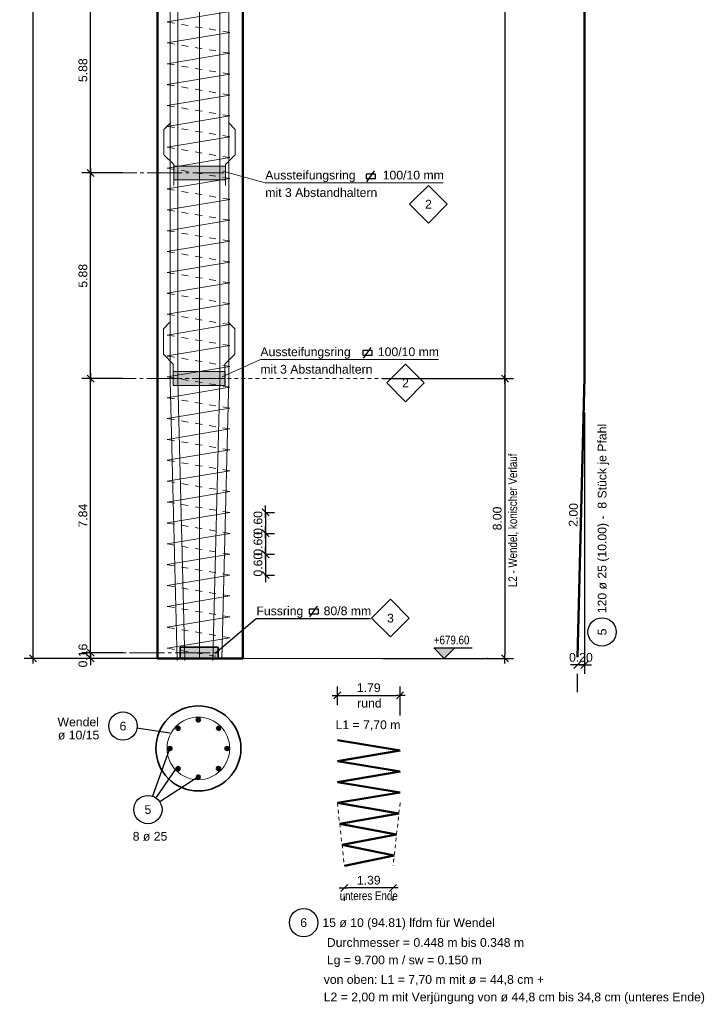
# Model space of a CAD drawing. Header units: metres. Extents: x 1 to 134, y 1 to 59.
# Tile 5 of 8: x 72 to 91, y 1 to 29. Entities that reach past the tile are written whole.
import ezdxf

# ---------------------------------------------------------------- set-up
doc = ezdxf.new("R2010")
doc.units = ezdxf.units.M
for name, pattern in [('ACHSE3', [1.25, 1, -0.1, 0.05, -0.1]), ('DURCHG', [0]), ('GESTR1', [0.4, 0.2, -0.2]), ('GESTR3', [0.2, 0.1, -0.1]), ('PUNKTE', [0.15, 0.05, -0.1])]:
    doc.linetypes.add(name, pattern=pattern)
for name, color, linetype in [('BEWAUS', 7, 'Continuous'), ('FORMST', 7, 'Continuous'), ('GEOMETRIE', 7, 'Continuous'), ('HILFPU', 7, 'Continuous'), ('MAKET', 7, 'Continuous'), ('SCHRAFF', 7, 'Continuous'), ('STPOS', 7, 'Continuous'), ('TEXTE', 7, 'Continuous')]:
    doc.layers.add(name, color=color, linetype=linetype)
doc.styles.add('Arial', font='arial.ttf')
doc.dimstyles.new('ISBSTRICH4E', dxfattribs={"dimtxt": 0.25, "dimasz": 0.1, "dimexe": 0.25, "dimexo": 1, "dimgap": 0.09, "dimtad": 1, "dimzin": 0, "dimdsep": 46, "dimtxsty": 'Arial', "dimblk": 'ID4', "dimblk1": 'ID4', "dimblk2": 'ID4', "dimsah": 1, "dimcen": 0.09, "dimdle": 0.15, "dimclrd": 7, "dimclre": 7, "dimclrt": 7, "dimazin": 0, "dimtfac": 1, "dimtdec": 4, "dimtix": 1, "dimtmove": 2, "dimatfit": 3, "dimfxl": 1, "dimtvp": 0.004, "dimtolj": 1, "dimtzin": 0, "dimarcsym": 0})

# ---------------------------------------------------------------- blocks, each defined once
blk = doc.blocks.new('ID4')
at = {"color": 7, "linetype": 'DURCHG', "lineweight": 25}
for p, q in [((-1, -1), (1, 1)), ((1.5, 0), (-1, 0))]:
    blk.add_line(p, q, dxfattribs=at)
blk = doc.blocks.new('*D37')
at = {"layer": 'Defpoints', "color": 0}
for p in [(72.001, 50.608), (77.995, 50.608), (77.995, 10.608)]:
    blk.add_point(p, dxfattribs=at)
at = {"layer": 'MAKET', "color": 7, "lineweight": -2}
for p, q in [((76.995, 50.608), (71.751, 50.608)), ((72.001, 10.708), (72.001, 50.508)), ((76.995, 10.608), (71.751, 10.608))]:
    blk.add_line(p, q, dxfattribs=at)
at = {"layer": 'MAKET', "color": 7, "lineweight": -2, "xscale": 0.1, "yscale": 0.1, "zscale": 0.1}
for p, rotation in [((72.001, 50.608), 90), ((72.001, 10.608), 270)]:
    blk.add_blockref('ID4', p, dxfattribs=dict(at, rotation=rotation))
at = {"layer": 'MAKET', "color": 7, "insert": (71.783, 30.608), "char_height": 0.25, "attachment_point": 5, "rotation": 90, "style": 'Arial'}
blk.add_mtext('\\A1;40.00', dxfattribs=at)
blk = doc.blocks.new('*D41')
at = {"layer": 'Defpoints', "color": 0}
for p in [(87.764, 18.637), (87.564, 10.637), (87.564, 10.418)]:
    blk.add_point(p, dxfattribs=at)
at = {"layer": 'MAKET', "color": 7, "lineweight": -2}
for p, q in [((87.764, 17.637), (87.764, 10.168)), ((87.464, 10.418), (87.364, 10.418)), ((87.764, 10.418), (87.564, 10.418)), ((87.564, 9.637), (87.564, 10.168)), ((87.864, 10.418), (87.964, 10.418))]:
    blk.add_line(p, q, dxfattribs=at)
at = {"layer": 'MAKET', "color": 7, "lineweight": -2, "xscale": 0.1, "yscale": 0.1, "zscale": 0.1}
blk.add_blockref('ID4', (87.564, 10.418), dxfattribs=at)
at = {"layer": 'MAKET', "color": 7, "lineweight": -2, "xscale": 0.1, "yscale": 0.1, "zscale": 0.1, "rotation": 180}
blk.add_blockref('ID4', (87.764, 10.418), dxfattribs=at)
at = {"layer": 'MAKET', "color": 7, "insert": (87.664, 10.635), "char_height": 0.25, "attachment_point": 5, "style": 'Arial'}
blk.add_mtext('\\A1;0.20', dxfattribs=at)
blk = doc.blocks.new('*D47')
at = {"layer": 'Defpoints', "color": 0}
for p in [(80.902, 4.671), (82.294, 4.671), (80.902, 4.043)]:
    blk.add_point(p, dxfattribs=at)
at = {"layer": 'MAKET', "color": 7, "lineweight": -2}
for p, q in [((82.194, 4.043), (81.002, 4.043)), ((80.902, 3.671), (80.902, 3.793)), ((82.294, 3.671), (82.294, 3.793))]:
    blk.add_line(p, q, dxfattribs=at)
at = {"layer": 'MAKET', "color": 7, "lineweight": -2, "xscale": 0.1, "yscale": 0.1, "zscale": 0.1, "rotation": 180}
blk.add_blockref('ID4', (80.902, 4.043), dxfattribs=at)
at = {"layer": 'MAKET', "color": 7, "lineweight": -2, "xscale": 0.1, "yscale": 0.1, "zscale": 0.1}
blk.add_blockref('ID4', (82.294, 4.043), dxfattribs=at)
at = {"layer": 'MAKET', "color": 7, "insert": (81.598, 4.261), "char_height": 0.25, "attachment_point": 5, "style": 'Arial'}
blk.add_mtext('\\A1;1.39', dxfattribs=at)
blk = doc.blocks.new('*D48')
at = {"layer": 'Defpoints', "color": 0}
for p in [(82.494, 9.549), (80.702, 8.271), (82.494, 7.971)]:
    blk.add_point(p, dxfattribs=at)
at = {"layer": 'MAKET', "color": 7, "lineweight": -2}
for p, q in [((80.702, 9.271), (80.702, 9.799)), ((82.494, 8.971), (82.494, 9.799)), ((80.802, 9.549), (82.394, 9.549))]:
    blk.add_line(p, q, dxfattribs=at)
at = {"layer": 'MAKET', "color": 7, "lineweight": -2, "xscale": 0.1, "yscale": 0.1, "zscale": 0.1, "rotation": 180}
blk.add_blockref('ID4', (80.702, 9.549), dxfattribs=at)
at = {"layer": 'MAKET', "color": 7, "lineweight": -2, "xscale": 0.1, "yscale": 0.1, "zscale": 0.1}
blk.add_blockref('ID4', (82.494, 9.549), dxfattribs=at)
at = {"layer": 'MAKET', "color": 7, "insert": (81.598, 9.766), "char_height": 0.25, "attachment_point": 5, "style": 'Arial'}
blk.add_mtext('\\A1;1.79', dxfattribs=at)
blk = doc.blocks.new('*D59')
at = {"layer": 'Defpoints', "color": 0}
for p in [(80.209, 49.408), (81.005, 18.608), (85.49, 18.608)]:
    blk.add_point(p, dxfattribs=at)
at = {"layer": 'MAKET', "color": 7, "lineweight": -2}
for p, q in [((81.209, 49.408), (85.74, 49.408)), ((85.49, 49.308), (85.49, 18.708)), ((82.005, 18.608), (85.74, 18.608))]:
    blk.add_line(p, q, dxfattribs=at)
at = {"layer": 'MAKET', "color": 7, "lineweight": -2, "xscale": 0.1, "yscale": 0.1, "zscale": 0.1}
for p, rotation in [((85.49, 49.408), 90), ((85.49, 18.608), 270)]:
    blk.add_blockref('ID4', p, dxfattribs=dict(at, rotation=rotation))
at = {"layer": 'MAKET', "color": 7, "insert": (85.272, 34.008), "char_height": 0.25, "attachment_point": 5, "rotation": 90, "style": 'Arial'}
blk.add_mtext('\\A1;30.80', dxfattribs=at)
blk = doc.blocks.new('*D60')
at = {"layer": 'Defpoints', "color": 0}
for p in [(81.005, 18.608), (81.005, 10.608), (85.49, 10.608)]:
    blk.add_point(p, dxfattribs=at)
at = {"layer": 'MAKET', "color": 7, "lineweight": -2}
for p, q in [((82.005, 18.608), (85.74, 18.608)), ((85.49, 18.508), (85.49, 10.708)), ((82.005, 10.608), (85.74, 10.608))]:
    blk.add_line(p, q, dxfattribs=at)
at = {"layer": 'MAKET', "color": 7, "lineweight": -2, "xscale": 0.1, "yscale": 0.1, "zscale": 0.1}
for p, rotation in [((85.49, 18.608), 90), ((85.49, 10.608), 270)]:
    blk.add_blockref('ID4', p, dxfattribs=dict(at, rotation=rotation))
at = {"layer": 'MAKET', "color": 7, "insert": (85.272, 14.608), "char_height": 0.25, "attachment_point": 5, "rotation": 90, "style": 'Arial'}
blk.add_mtext('\\A1;8.00', dxfattribs=at)
blk = doc.blocks.new('*D84')
at = {"layer": 'Defpoints', "color": 0}
for p in [(73.644, 30.368), (75.563, 30.368), (75.563, 24.488)]:
    blk.add_point(p, dxfattribs=at)
at = {"layer": 'MAKET', "color": 7, "lineweight": -2}
for p, q in [((74.563, 30.368), (73.394, 30.368)), ((73.644, 24.588), (73.644, 30.268)), ((74.563, 24.488), (73.394, 24.488))]:
    blk.add_line(p, q, dxfattribs=at)
at = {"layer": 'MAKET', "color": 7, "lineweight": -2, "xscale": 0.1, "yscale": 0.1, "zscale": 0.1}
for p, rotation in [((73.644, 30.368), 90), ((73.644, 24.488), 270)]:
    blk.add_blockref('ID4', p, dxfattribs=dict(at, rotation=rotation))
at = {"layer": 'MAKET', "color": 7, "insert": (73.427, 27.428), "char_height": 0.25, "attachment_point": 5, "rotation": 90, "style": 'Arial'}
blk.add_mtext('\\A1;5.88', dxfattribs=at)
blk = doc.blocks.new('*D85')
at = {"layer": 'Defpoints', "color": 0}
for p in [(73.644, 24.488), (75.563, 24.488), (75.563, 18.608)]:
    blk.add_point(p, dxfattribs=at)
at = {"layer": 'MAKET', "color": 7, "lineweight": -2}
for p, q in [((74.563, 24.488), (73.394, 24.488)), ((73.644, 18.708), (73.644, 24.388)), ((74.563, 18.608), (73.394, 18.608))]:
    blk.add_line(p, q, dxfattribs=at)
at = {"layer": 'MAKET', "color": 7, "lineweight": -2, "xscale": 0.1, "yscale": 0.1, "zscale": 0.1}
for p, rotation in [((73.644, 24.488), 90), ((73.644, 18.608), 270)]:
    blk.add_blockref('ID4', p, dxfattribs=dict(at, rotation=rotation))
at = {"layer": 'MAKET', "color": 7, "insert": (73.427, 21.548), "char_height": 0.25, "attachment_point": 5, "rotation": 90, "style": 'Arial'}
blk.add_mtext('\\A1;5.88', dxfattribs=at)
blk = doc.blocks.new('*D86')
at = {"layer": 'Defpoints', "color": 0}
for p in [(73.644, 18.608), (75.563, 18.608), (75.563, 10.768)]:
    blk.add_point(p, dxfattribs=at)
at = {"layer": 'MAKET', "color": 7, "lineweight": -2}
for p, q in [((74.563, 18.608), (73.394, 18.608)), ((73.644, 10.868), (73.644, 18.508)), ((74.563, 10.768), (73.394, 10.768))]:
    blk.add_line(p, q, dxfattribs=at)
at = {"layer": 'MAKET', "color": 7, "lineweight": -2, "xscale": 0.1, "yscale": 0.1, "zscale": 0.1}
for p, rotation in [((73.644, 18.608), 90), ((73.644, 10.768), 270)]:
    blk.add_blockref('ID4', p, dxfattribs=dict(at, rotation=rotation))
at = {"layer": 'MAKET', "color": 7, "insert": (73.427, 14.688), "char_height": 0.25, "attachment_point": 5, "rotation": 90, "style": 'Arial'}
blk.add_mtext('\\A1;7.84', dxfattribs=at)
blk = doc.blocks.new('*D87')
at = {"layer": 'Defpoints', "color": 0}
for p in [(73.644, 10.768), (75.563, 10.768), (75.563, 10.608)]:
    blk.add_point(p, dxfattribs=at)
at = {"layer": 'MAKET', "color": 7, "lineweight": -2}
for p, q in [((74.563, 10.768), (73.394, 10.768)), ((73.644, 10.868), (73.644, 10.968)), ((73.644, 10.608), (73.644, 10.768)), ((74.563, 10.608), (73.394, 10.608)), ((73.644, 10.508), (73.644, 10.408))]:
    blk.add_line(p, q, dxfattribs=at)
at = {"layer": 'MAKET', "color": 7, "lineweight": -2, "xscale": 0.1, "yscale": 0.1, "zscale": 0.1}
for p, rotation in [((73.644, 10.768), 270), ((73.644, 10.608), 90)]:
    blk.add_blockref('ID4', p, dxfattribs=dict(at, rotation=rotation))
at = {"layer": 'MAKET', "color": 7, "insert": (73.427, 10.688), "char_height": 0.25, "attachment_point": 5, "rotation": 90, "style": 'Arial'}
blk.add_mtext('\\A1;0.16', dxfattribs=at)
blk = doc.blocks.new('*D97')
at = {"layer": 'Defpoints', "color": 0}
for p in [(77.623, 14.779), (77.623, 14.182), (78.65, 14.182)]:
    blk.add_point(p, dxfattribs=at)
at = {"layer": 'MAKET', "color": 7, "lineweight": -2}
for p, q in [((78.65, 14.879), (78.65, 14.979)), ((78.623, 14.779), (78.9, 14.779)), ((78.65, 14.779), (78.65, 14.182)), ((78.623, 14.182), (78.9, 14.182)), ((78.65, 14.082), (78.65, 13.982))]:
    blk.add_line(p, q, dxfattribs=at)
at = {"layer": 'MAKET', "color": 7, "lineweight": -2, "xscale": 0.1, "yscale": 0.1, "zscale": 0.1}
for p, rotation in [((78.65, 14.779), 270), ((78.65, 14.182), 90)]:
    blk.add_blockref('ID4', p, dxfattribs=dict(at, rotation=rotation))
at = {"layer": 'MAKET', "color": 7, "insert": (78.433, 14.481), "char_height": 0.25, "attachment_point": 5, "rotation": 90, "style": 'Arial'}
blk.add_mtext('\\A1;0.60', dxfattribs=at)
blk = doc.blocks.new('*D98')
at = {"layer": 'Defpoints', "color": 0}
for p in [(77.623, 14.182), (77.623, 13.585), (78.65, 13.585)]:
    blk.add_point(p, dxfattribs=at)
at = {"layer": 'MAKET', "color": 7, "lineweight": -2}
for p, q in [((78.65, 14.282), (78.65, 14.382)), ((78.623, 14.182), (78.9, 14.182)), ((78.65, 14.182), (78.65, 13.585)), ((78.623, 13.585), (78.9, 13.585)), ((78.65, 13.485), (78.65, 13.385))]:
    blk.add_line(p, q, dxfattribs=at)
at = {"layer": 'MAKET', "color": 7, "lineweight": -2, "xscale": 0.1, "yscale": 0.1, "zscale": 0.1}
for p, rotation in [((78.65, 14.182), 270), ((78.65, 13.585), 90)]:
    blk.add_blockref('ID4', p, dxfattribs=dict(at, rotation=rotation))
at = {"layer": 'MAKET', "color": 7, "insert": (78.433, 13.884), "char_height": 0.25, "attachment_point": 5, "rotation": 90, "style": 'Arial'}
blk.add_mtext('\\A1;0.60', dxfattribs=at)
blk = doc.blocks.new('*D99')
at = {"layer": 'Defpoints', "color": 0}
for p in [(77.623, 13.585), (77.623, 12.988), (78.65, 12.988)]:
    blk.add_point(p, dxfattribs=at)
at = {"layer": 'MAKET', "color": 7, "lineweight": -2}
for p, q in [((78.623, 13.585), (78.9, 13.585)), ((78.65, 13.685), (78.65, 13.785)), ((78.65, 13.585), (78.65, 12.988)), ((78.623, 12.988), (78.9, 12.988)), ((78.65, 12.888), (78.65, 12.788))]:
    blk.add_line(p, q, dxfattribs=at)
at = {"layer": 'MAKET', "color": 7, "lineweight": -2, "xscale": 0.1, "yscale": 0.1, "zscale": 0.1}
for p, rotation in [((78.65, 13.585), 270), ((78.65, 12.988), 90)]:
    blk.add_blockref('ID4', p, dxfattribs=dict(at, rotation=rotation))
at = {"layer": 'MAKET', "color": 7, "insert": (78.433, 13.287), "char_height": 0.25, "attachment_point": 5, "rotation": 90, "style": 'Arial'}
blk.add_mtext('\\A1;0.60', dxfattribs=at)
blk = doc.blocks.new('DIM100')
at = {"layer": 'MAKET', "color": 7, "linetype": 'DURCHG', "lineweight": 25}
for p, q in [((83.759, 10.608), (83.459, 10.908)), ((83.459, 10.908), (84.559, 10.908)), ((84.059, 10.908), (83.759, 10.608)), ((83.459, 10.608), (84.059, 10.608))]:
    blk.add_line(p, q, dxfattribs=at)
at = {"layer": 'MAKET', "color": 4}
for p in [(84.855, 50.608), (84.99, 10.608)]:
    blk.add_point(p, dxfattribs=at)
blk = doc.blocks.new('DIM101')
at = {"layer": 'MAKET', "color": 7, "linetype": 'DURCHG', "lineweight": 25}
for p, q in [((83.759, 50.608), (83.459, 50.908)), ((83.459, 50.908), (84.559, 50.908)), ((84.059, 50.908), (83.759, 50.608)), ((83.459, 50.608), (84.059, 50.608))]:
    blk.add_line(p, q, dxfattribs=at)
at = {"layer": 'MAKET', "color": 7, "style": 'Arial', "width": 0.8}
blk.add_text('+679.60', height=0.25, dxfattribs=at).set_placement((83.459, 11.008))

msp = doc.modelspace()

# ---------------------------------------------------------------- hatches: boundary and pattern name
at = {"layer": 'MAKET'}
msp.add_hatch(color=7, dxfattribs=at).paths.add_polyline_path([(83.759, 10.608), (84.059, 10.908), (83.459, 10.908)])
at = {"layer": 'SCHRAFF'}
for points in [[(76.023, 24.288), (77.503, 24.288), (77.503, 24.688), (76.023, 24.688)], [(76.009, 18.408), (77.489, 18.408), (77.489, 18.808), (76.009, 18.808)], [(76.209, 10.608), (77.289, 10.608), (77.289, 10.928), (76.209, 10.928)]]:
    msp.add_hatch(color=7, dxfattribs=at).paths.add_polyline_path(points)

# ---------------------------------------------------------------- linework, layer by layer
at = {"layer": 'BEWAUS', "color": 7, "linetype": 'DURCHG', "lineweight": 50}
for p, q in [((87.764, 18.637), (87.764, 50.637)), ((87.564, 10.637), (87.764, 18.637)), ((82.494, 7.971), (80.702, 8.271)), ((80.702, 7.671), (82.494, 7.971)), ((82.494, 7.371), (80.702, 7.671)), ((80.702, 7.071), (82.494, 7.371)), ((82.494, 6.771), (80.702, 7.071)), ((80.702, 6.471), (82.494, 6.771))]:
    msp.add_line(p, q, dxfattribs=at)
at = {"layer": 'BEWAUS', "color": 7, "linetype": 'Continuous', "lineweight": 25}
for centre in [(88.269, 11.363), (79.737, 3.05)]:
    msp.add_circle(centre, 0.405, dxfattribs=at)
at = {"layer": 'FORMST', "color": 7, "linetype": 'DURCHG', "lineweight": 18}
for p, q in [((75.922, 18.549), (75.922, 50.549)), ((76.137, 18.549), (76.137, 50.549)), ((76.759, 10.634), (76.759, 50.634)), ((77.337, 18.549), (77.337, 50.549)), ((77.595, 18.592), (77.595, 50.592)), ((75.831, 28.807), (77.623, 29.105)), ((75.831, 28.21), (77.623, 28.508)), ((75.831, 27.613), (77.623, 27.911)), ((75.831, 27.016), (77.623, 27.315)), ((75.831, 26.419), (77.623, 26.718)), ((75.831, 25.822), (77.623, 26.121)), ((75.831, 25.225), (77.623, 25.524)), ((75.831, 24.628), (77.623, 24.927)), ((75.831, 24.031), (77.623, 24.33)), ((75.831, 23.435), (77.623, 23.733)), ((75.831, 22.838), (77.623, 23.136)), ((75.831, 22.241), (77.623, 22.539)), ((75.831, 21.644), (77.623, 21.942)), ((75.831, 21.047), (77.623, 21.345)), ((75.831, 20.45), (77.623, 20.748)), ((75.831, 19.853), (77.623, 20.151)), ((75.831, 19.256), (77.623, 19.555)), ((75.831, 18.659), (77.623, 18.958)), ((77.395, 10.592), (77.595, 18.592)), ((75.831, 18.062), (77.623, 18.361)), ((76.122, 10.549), (75.922, 18.549)), ((76.337, 10.549), (76.137, 18.549)), ((77.137, 10.549), (77.337, 18.549)), ((75.831, 17.465), (77.623, 17.764)), ((75.831, 16.868), (77.623, 17.167)), ((75.831, 16.271), (77.623, 16.57)), ((75.831, 15.675), (77.623, 15.973)), ((75.831, 15.078), (77.623, 15.376)), ((75.831, 14.481), (77.623, 14.779)), ((75.831, 13.884), (77.623, 14.182)), ((75.831, 13.287), (77.623, 13.585)), ((75.831, 12.69), (77.623, 12.988)), ((75.831, 12.093), (77.623, 12.391)), ((75.831, 11.496), (77.623, 11.795)), ((75.831, 10.899), (77.623, 11.198)), ((75.831, 10.601), (77.623, 10.601))]:
    msp.add_line(p, q, dxfattribs=at)
at = {"layer": 'FORMST', "color": 7, "linetype": 'GESTR1', "lineweight": 18}
for p, q in [((77.623, 28.508), (75.831, 28.807)), ((77.623, 27.911), (75.831, 28.21)), ((77.623, 27.315), (75.831, 27.613)), ((77.623, 26.718), (75.831, 27.016)), ((77.623, 26.121), (75.831, 26.419)), ((77.623, 25.524), (75.831, 25.822)), ((77.623, 24.927), (75.831, 25.225)), ((77.623, 24.33), (75.831, 24.628)), ((77.623, 23.733), (75.831, 24.031)), ((77.623, 23.136), (75.831, 23.435)), ((77.623, 22.539), (75.831, 22.838)), ((77.623, 21.942), (75.831, 22.241)), ((77.623, 21.345), (75.831, 21.644)), ((77.623, 20.748), (75.831, 21.047)), ((77.623, 20.151), (75.831, 20.45)), ((77.623, 19.555), (75.831, 19.853)), ((77.623, 18.958), (75.831, 19.256)), ((77.623, 18.361), (75.831, 18.659)), ((77.623, 17.764), (75.831, 18.062)), ((77.623, 17.167), (75.831, 17.465)), ((77.623, 16.57), (75.831, 16.868)), ((77.623, 15.973), (75.831, 16.271)), ((77.623, 15.376), (75.831, 15.675)), ((77.623, 14.779), (75.831, 15.078)), ((77.623, 14.182), (75.831, 14.481)), ((77.623, 13.585), (75.831, 13.884)), ((77.623, 12.988), (75.831, 13.287)), ((77.623, 12.391), (75.831, 12.69)), ((77.623, 11.795), (75.831, 12.093)), ((77.623, 11.198), (75.831, 11.496)), ((77.623, 10.601), (75.831, 10.899))]:
    msp.add_line(p, q, dxfattribs=at)
at = {"layer": 'FORMST', "color": 7, "linetype": 'DURCHG', "lineweight": 25}
for p, q in [((75.913, 8.464), (74.972, 8.609)), ((75.897, 8.022), (75.419, 6.666)), ((76.094, 7.468), (75.513, 6.618)), ((76.687, 7.192), (75.625, 6.504))]:
    msp.add_line(p, q, dxfattribs=at)
at = {"layer": 'FORMST', "color": 7, "linetype": 'Continuous', "lineweight": 25}
for centre in [(74.571, 8.671), (75.284, 6.283)]:
    msp.add_circle(centre, 0.405, dxfattribs=at)
at = {"layer": 'FORMST', "color": 7, "linetype": 'DURCHG', "lineweight": 18}
msp.add_circle((76.727, 8.032), 0.896, dxfattribs=at)
at = {"layer": 'FORMST', "color": 54, "linetype": 'DURCHG', "lineweight": 50}
for centre in [(76.725, 8.848), (76.15, 8.606), (77.307, 8.606), (75.914, 8.031), (77.548, 8.031), (76.149, 7.455), (77.303, 7.456), (76.727, 7.216)]:
    msp.add_circle(centre, 0.05, dxfattribs=at)
at = {"layer": 'GEOMETRIE', "color": 7, "linetype": 'DURCHG', "lineweight": 50}
for p, q in [((75.563, 10.608), (75.563, 50.608)), ((77.995, 50.608), (77.995, 10.608)), ((77.995, 10.608), (75.563, 10.608)), ((82.461, 6.171), (80.702, 6.471)), ((82.461, 6.171), (80.769, 5.871)), ((80.769, 5.871), (82.394, 5.571)), ((82.394, 5.571), (80.835, 5.271)), ((80.835, 5.271), (82.327, 4.971)), ((82.327, 4.971), (80.902, 4.671))]:
    msp.add_line(p, q, dxfattribs=at)
at = {"layer": 'GEOMETRIE', "color": 7, "linetype": 'DURCHG', "lineweight": 18}
for p, q in [((75.938, 25.933), (75.744, 25.731)), ((77.588, 25.933), (77.782, 25.731)), ((75.744, 25.731), (75.744, 25.011)), ((77.782, 25.731), (77.782, 25.011)), ((75.744, 25.011), (76.024, 24.727)), ((77.782, 25.011), (77.502, 24.727)), ((77.503, 24.688), (76.023, 24.688)), ((76.023, 24.688), (76.023, 24.288)), ((76.024, 24.727), (76.024, 24.127)), ((77.502, 24.727), (77.502, 24.127)), ((77.503, 24.688), (77.503, 24.288)), ((77.503, 24.288), (76.023, 24.288)), ((75.924, 20.228), (75.73, 20.027)), ((75.73, 20.027), (75.73, 19.307)), ((77.574, 20.228), (77.768, 20.027)), ((77.768, 20.027), (77.768, 19.307)), ((75.73, 19.307), (76.01, 19.023)), ((77.768, 19.307), (77.488, 19.023)), ((76.01, 19.023), (76.01, 18.423)), ((77.488, 19.023), (77.488, 18.423)), ((77.489, 18.808), (76.009, 18.808)), ((76.009, 18.808), (76.009, 18.408)), ((77.489, 18.808), (77.489, 18.408)), ((77.489, 18.408), (76.009, 18.408)), ((72.001, 10.608), (72.987, 10.608)), ((73.644, 10.608), (84.99, 10.608))]:
    msp.add_line(p, q, dxfattribs=at)
at = {"layer": 'GEOMETRIE', "color": 7, "linetype": 'DURCHG', "lineweight": 25}
for p, q in [((81.544, 24.235), (81.765, 24.546)), ((81.788, 24.455), (81.521, 24.455)), ((81.521, 24.455), (81.521, 24.326)), ((81.521, 24.326), (81.788, 24.326)), ((81.788, 24.326), (81.788, 24.455)), ((81.45, 19.191), (81.671, 19.502)), ((81.694, 19.411), (81.427, 19.411)), ((81.427, 19.411), (81.427, 19.282)), ((81.427, 19.282), (81.694, 19.282)), ((81.694, 19.282), (81.694, 19.411)), ((80.157, 12.012), (79.891, 12.012)), ((79.891, 12.012), (79.891, 11.883)), ((79.891, 11.883), (80.157, 11.883)), ((79.914, 11.792), (80.135, 12.103)), ((80.157, 11.883), (80.157, 12.012))]:
    msp.add_line(p, q, dxfattribs=at)
at = {"layer": 'GEOMETRIE', "color": 7, "linetype": 'ACHSE3', "lineweight": 18}
for p, q in [((73.967, 24.488), (77.463, 24.488)), ((73.953, 18.608), (77.449, 18.608)), ((73.46, 10.768), (77.289, 10.768))]:
    msp.add_line(p, q, dxfattribs=at)
at = {"layer": 'GEOMETRIE', "color": 8, "linetype": 'PUNKTE', "lineweight": 9}
msp.add_line((75.563, 18.608), (84.99, 18.608), dxfattribs=at)
at = {"layer": 'GEOMETRIE', "color": 7, "linetype": 'DURCHG', "lineweight": 35}
for p, q in [((76.209, 10.928), (77.289, 10.928)), ((76.209, 10.608), (76.209, 10.928)), ((77.289, 10.608), (77.289, 10.928)), ((76.209, 10.608), (77.289, 10.608))]:
    msp.add_line(p, q, dxfattribs=at)
at = {"layer": 'GEOMETRIE', "color": 7, "linetype": 'GESTR3', "lineweight": 18}
for p, q in [((80.702, 6.471), (80.902, 4.671)), ((82.494, 6.471), (82.294, 4.671))]:
    msp.add_line(p, q, dxfattribs=at)
at = {"layer": 'GEOMETRIE', "color": 7, "linetype": 'DURCHG', "lineweight": 35}
msp.add_circle((76.727, 8.032), 1.216, dxfattribs=at)
at = {"layer": 'HILFPU', "color": 4}
for p in [(75.563, 24.488), (75.563, 24.488), (75.563, 18.608), (76.727, 8.847), (76.15, 8.608), (77.304, 8.608), (75.912, 8.032), (77.543, 8.032), (76.15, 7.455), (77.304, 7.455), (76.727, 7.216)]:
    msp.add_point(p, dxfattribs=at)
at = {"layer": 'STPOS', "color": 7, "linetype": 'Continuous', "lineweight": 35}
for p, q in [((83.306, 24.133), (82.768, 23.595)), ((83.844, 23.595), (83.306, 24.133)), ((82.768, 23.595), (83.306, 23.057)), ((83.306, 23.057), (83.844, 23.595)), ((82.65, 19.024), (82.112, 18.486)), ((83.187, 18.486), (82.65, 19.024)), ((82.112, 18.486), (82.65, 17.948)), ((82.65, 17.948), (83.187, 18.486)), ((82.218, 12.296), (81.68, 11.758)), ((82.756, 11.758), (82.218, 12.296)), ((81.68, 11.758), (82.218, 11.22)), ((82.218, 11.22), (82.756, 11.758))]:
    msp.add_line(p, q, dxfattribs=at)
at = {"layer": 'TEXTE', "color": 7, "linetype": 'DURCHG', "lineweight": 18}
for p, q in [((78.64, 24.209), (77.423, 24.543)), ((78.64, 24.209), (83.73, 24.209)), ((78.501, 19.156), (77.409, 18.663)), ((78.501, 19.156), (83.591, 19.156))]:
    msp.add_line(p, q, dxfattribs=at)
at = {"layer": 'TEXTE', "color": 7, "linetype": 'DURCHG', "lineweight": 25}
for q in [(77.203, 10.749), (81.652, 11.746)]:
    msp.add_line((78.388, 11.746), q, dxfattribs=at)

# ---------------------------------------------------------------- block references
for name in ['DIM101', 'DIM100']:
    msp.add_blockref(name, (0, 0))

# ---------------------------------------------------------------- texts
at = {"layer": 'BEWAUS', "color": 7, "style": 'Arial'}
for s, rotation, p in [('120 ø 25 (10.00) -  8 Stück je Pfahl', 90, (88.394, 11.898)), ('2.00', 88.6, (87.564, 14.367)), ('5', 90, (88.394, 11.265))]:
    msp.add_text(s, height=0.25, rotation=rotation, dxfattribs=at).set_placement(p)
for s, p in [('rund', (81.268, 9.202)), ('6', (79.64, 2.925)), ('15 ø 10 (94.81) lfdm für Wendel', (80.273, 2.925)), ('Durchmesser = 0.448 m bis 0.348 m', (80.401, 2.357)), ('Lg = 9.700 m / sw = 0.150 m', (80.401, 1.857))]:
    msp.add_text(s, height=0.25, dxfattribs=at).set_placement(p)
at = {"layer": 'FORMST', "color": 7, "style": 'Arial'}
for s, p in [('Wendel', (72.7, 8.664)), ('6', (74.474, 8.546)), ('ø 10/15', (72.711, 8.289)), ('5', (75.187, 6.158)), ('8 ø 25', (74.85, 5.394))]:
    msp.add_text(s, height=0.25, dxfattribs=at).set_placement(p)
at = {"layer": 'MAKET', "color": 7, "style": 'Arial', "width": 0.8}
msp.add_text('L2 - Wendel, konischer Verlauf', height=0.25, rotation=90, dxfattribs=at).set_placement((85.84, 12.644))
msp.add_text('unteres Ende', height=0.25, dxfattribs=at).set_placement((80.767, 3.693))
at = {"layer": 'STPOS', "color": 7, "style": 'Arial'}
for s, p in [('2', (83.209, 23.47)), ('2', (82.552, 18.361)), ('3', (82.121, 11.633))]:
    msp.add_text(s, height=0.25, dxfattribs=at).set_placement(p)
at = {"layer": 'TEXTE', "color": 7, "style": 'Arial'}
for s, p in [('Aussteifungsring        100/10 mm', (78.64, 24.303)), ('mit 3 Abstandhaltern', (78.64, 23.803)), ('Aussteifungsring        100/10 mm', (78.501, 19.25)), ('mit 3 Abstandhaltern', (78.501, 18.75)), ('Fussring      80/8 mm', (78.388, 11.84)), ('L1 = 7,70 m', (80.65, 8.583)), ('von oben: L1 = 7,70 m mit ø = 44,8 cm +', (80.311, 1.299)), ('L2 = 2,00 m mit Verjüngung von ø 44,8 cm bis 34,8 cm (unteres Ende)', (80.311, 0.799))]:
    msp.add_text(s, height=0.25, dxfattribs=at).set_placement(p)

# ---------------------------------------------------------------- dimensions: what is measured, and where the dimension line sits
at = {"layer": 'MAKET'}
for base, p1, p2, picture, middle in [((72.001, 50.608), (77.995, 10.608), (77.995, 50.608), '*D37', (71.783, 30.608)), ((85.49, 18.608), (80.209, 49.408), (81.005, 18.608), '*D59', (85.272, 34.008)), ((73.644, 30.368), (75.563, 24.488), (75.563, 30.368), '*D84', (73.427, 27.428)), ((73.644, 24.488), (75.563, 18.608), (75.563, 24.488), '*D85', (73.427, 21.548)), ((73.644, 18.608), (75.563, 10.768), (75.563, 18.608), '*D86', (73.427, 14.688)), ((85.49, 10.608), (81.005, 18.608), (81.005, 10.608), '*D60', (85.272, 14.608)), ((78.65, 14.182), (77.623, 14.779), (77.623, 14.182), '*D97', (78.433, 14.481)), ((78.65, 13.585), (77.623, 14.182), (77.623, 13.585), '*D98', (78.433, 13.884)), ((78.65, 12.988), (77.623, 13.585), (77.623, 12.988), '*D99', (78.433, 13.287)), ((73.644, 10.768), (75.563, 10.608), (75.563, 10.768), '*D87', (73.427, 10.688))]:
    dim = msp.add_linear_dim(base=base, p1=p1, p2=p2, angle=90, dimstyle='ISBSTRICH4E', override={"dimasz": 0.1}, dxfattribs=at)
    dim.commit()
    dim.dimension.update_dxf_attribs({"geometry": picture, "text_midpoint": middle})
for base, p1, p2, picture, middle in [((87.564, 10.418), (87.764, 18.637), (87.564, 10.637), '*D41', (87.664, 10.635)), ((82.494, 9.549), (80.702, 8.271), (82.494, 7.971), '*D48', (81.598, 9.766)), ((80.902, 4.043), (82.294, 4.671), (80.902, 4.671), '*D47', (81.598, 4.261))]:
    dim = msp.add_linear_dim(base=base, p1=p1, p2=p2, dimstyle='ISBSTRICH4E', override={"dimasz": 0.1}, dxfattribs=at)
    dim.commit()
    dim.dimension.update_dxf_attribs({"geometry": picture, "text_midpoint": middle})

doc.saveas('drawing.dxf')
